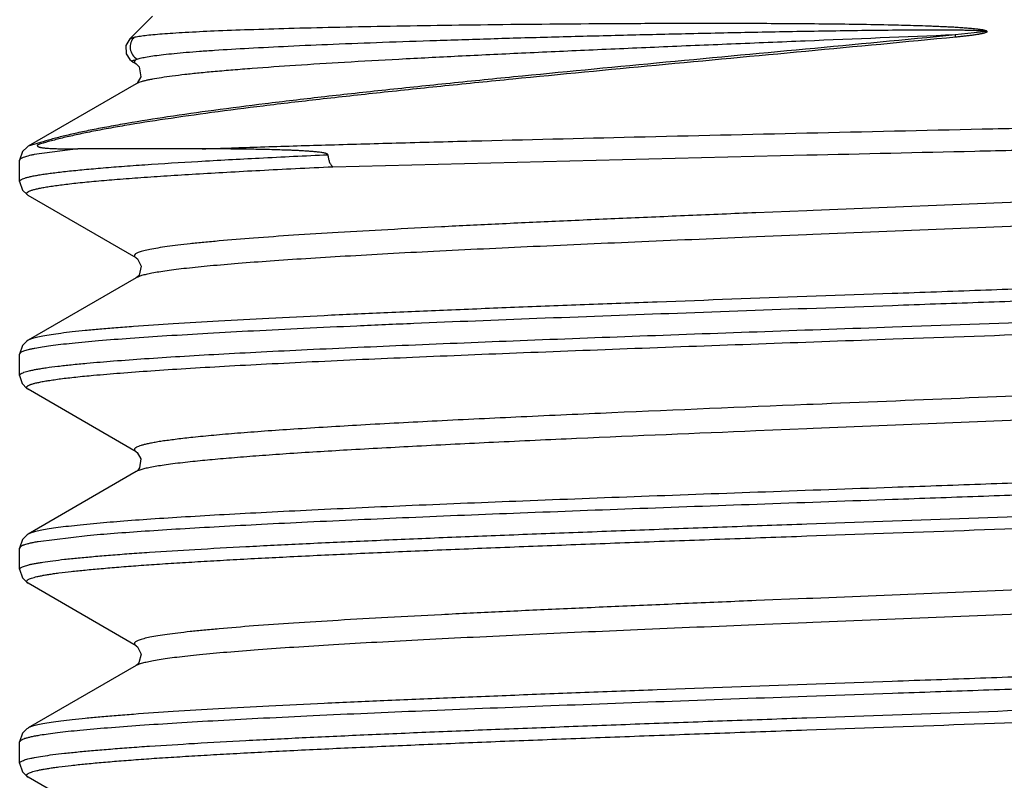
# Model space of a CAD drawing. Header units: inches. Extents: x 0 to 22, y 0 to 17.
# Tile 57 of 106: x 9.165 to 9.306, y 9.085 to 9.194. Entities that reach past the tile are written whole.
import ezdxf

# ---------------------------------------------------------------- set-up
doc = ezdxf.new("R2010")
doc.units = ezdxf.units.IN
doc.header["$LTSCALE"] = 1.21
doc.header["$MEASUREMENT"] = 0
doc.layers.get('0').update_dxf_attribs({"linetype": 'CONTINUOUS'})

msp = doc.modelspace()

# ---------------------------------------------------------------- linework, layer by layer
at = {"color": 7, "linetype": 'CONTINUOUS'}
for p, q in [((9.1843, 9.19445), (9.18107, 9.19121)), ((9.30378, 9.19224), (9.29923, 9.19177)), ((9.18107, 9.19121), (9.1817, 9.19145)), ((9.29933, 9.19145), (9.29923, 9.19177)), ((9.18168, 9.18818), (9.18212, 9.18831)), ((9.18155, 9.18787), (9.18199, 9.18762)), ((9.18178, 9.18778), (9.18198, 9.18762)), ((9.18198, 9.18762), (9.18242, 9.18718)), ((9.18199, 9.18477), (9.16654, 9.17584)), ((9.18201, 9.18479), (9.18198, 9.18477)), ((9.16829, 9.17635), (9.16654, 9.17584)), ((9.16654, 9.17584), (9.16654, 9.17583)), ((9.17363, 9.17545), (9.16738, 9.17464)), ((9.19141, 9.17545), (9.17363, 9.17545)), ((9.21013, 9.17289), (9.27799, 9.17458)), ((9.1653, 9.17079), (9.1653, 9.17383)), ((9.18199, 9.15984), (9.16654, 9.16879)), ((9.30987, 9.1679), (9.27891, 9.16663)), ((9.27799, 9.1666), (9.27073, 9.1663)), ((9.27891, 9.16663), (9.27799, 9.1666)), ((9.30983, 9.16443), (9.27887, 9.16317)), ((9.27795, 9.16313), (9.27079, 9.16284)), ((9.27887, 9.16317), (9.27795, 9.16313)), ((9.18199, 9.157), (9.16654, 9.14807)), ((9.18275, 9.1573), (9.18199, 9.157)), ((9.29024, 9.15473), (9.27799, 9.1543)), ((9.2903, 9.153), (9.27799, 9.15257)), ((9.16654, 9.14807), (9.16654, 9.14806)), ((9.1653, 9.14302), (9.1653, 9.14606)), ((9.18199, 9.13208), (9.16654, 9.14102)), ((9.2789, 9.13886), (9.27799, 9.13883)), ((9.30987, 9.13667), (9.27891, 9.1354)), ((9.278, 9.13536), (9.27073, 9.13506)), ((9.27891, 9.1354), (9.278, 9.13536)), ((9.18199, 9.12923), (9.16654, 9.1203)), ((9.18217, 9.12933), (9.18199, 9.12923)), ((9.278, 9.12176), (9.2903, 9.12219)), ((9.16654, 9.1203), (9.16654, 9.12029)), ((9.278, 9.12002), (9.29037, 9.12046)), ((9.17496, 9.12004), (9.16795, 9.1192)), ((9.1653, 9.11525), (9.1653, 9.11829)), ((9.18199, 9.1043), (9.16654, 9.11325)), ((9.30987, 9.11236), (9.27888, 9.11109)), ((9.27796, 9.11106), (9.27074, 9.11076)), ((9.27888, 9.11109), (9.27796, 9.11106)), ((9.27796, 9.10759), (9.27074, 9.10729)), ((9.27888, 9.10763), (9.27796, 9.10759)), ((9.30987, 9.1089), (9.27888, 9.10763)), ((9.18199, 9.10146), (9.16654, 9.09253)), ((9.1822, 9.10157), (9.18199, 9.10146)), ((9.29024, 9.09919), (9.278, 9.09876)), ((9.2903, 9.09746), (9.278, 9.09703)), ((9.278, 9.09399), (9.2903, 9.09442)), ((9.16654, 9.09253), (9.16654, 9.09252)), ((9.278, 9.09225), (9.29037, 9.09269)), ((9.1653, 9.08748), (9.1653, 9.09052)), ((9.18199, 9.07654), (9.16654, 9.08548))]:
    msp.add_line(p, q, dxfattribs=at)
for points in [[(9.18107, 9.19121), (9.18051, 9.19026), (9.18056, 9.18905), (9.18107, 9.18823), (9.18155, 9.18787)], [(9.18242, 9.18718), (9.18267, 9.18579), (9.18212, 9.18487), (9.18201, 9.18479)], [(9.16654, 9.17583), (9.16636, 9.17572), (9.16569, 9.17507), (9.1653, 9.17383)], [(9.1653, 9.17079), (9.16569, 9.16955), (9.16636, 9.1689), (9.16654, 9.16879)], [(9.18199, 9.15984), (9.18219, 9.15969), (9.1827, 9.15866)], [(9.1827, 9.15866), (9.18239, 9.15739), (9.1822, 9.15717)], [(9.1822, 9.15717), (9.182, 9.15701), (9.18198, 9.157)], [(9.16654, 9.14806), (9.16631, 9.14792), (9.16569, 9.1473), (9.1653, 9.14606)], [(9.1653, 9.14302), (9.16565, 9.14184), (9.16631, 9.14116), (9.16654, 9.14102)], [(9.18199, 9.13208), (9.18214, 9.13197), (9.18267, 9.13108), (9.18247, 9.12976), (9.18228, 9.12948)], [(9.18228, 9.12948), (9.18203, 9.12926), (9.18198, 9.12923)], [(9.16654, 9.12029), (9.16636, 9.12018), (9.16569, 9.11953), (9.1653, 9.11829)], [(9.1653, 9.11525), (9.16569, 9.11401), (9.16631, 9.11339), (9.16654, 9.11325)], [(9.18199, 9.1043), (9.18219, 9.10414), (9.18271, 9.1031)], [(9.18271, 9.1031), (9.18238, 9.10184), (9.18219, 9.10162)], [(9.18219, 9.10162), (9.182, 9.10147), (9.18198, 9.10146)], [(9.16654, 9.09252), (9.16631, 9.09238), (9.16569, 9.09176), (9.1653, 9.09052)], [(9.1653, 9.08748), (9.16569, 9.08624), (9.16631, 9.08562), (9.16654, 9.08548)]]:
    msp.add_lwpolyline(points, dxfattribs=at)
for points, knots in [([(9.1817, 9.19145), (9.1818, 9.19148), (9.18202, 9.19152), (9.18254, 9.19161), (9.18333, 9.19171), (9.18443, 9.19183), (9.18576, 9.19194), (9.18731, 9.19205), (9.18979, 9.1922), (9.19341, 9.19238), (9.19835, 9.19256), (9.20406, 9.19274), (9.21048, 9.19289), (9.21758, 9.19304), (9.22528, 9.19316), (9.23658, 9.19331), (9.24846, 9.19341), (9.26082, 9.19346), (9.27051, 9.19345), (9.2787, 9.1934), (9.28532, 9.19332), (9.28864, 9.19326), (9.2903, 9.19322)], [0, 0, 0, 0, 0.002864, 0.00623, 0.014475, 0.024735, 0.036999, 0.051249, 0.067461, 0.10565, 0.151278, 0.203978, 0.263324, 0.328824, 0.399931, 0.476049, 0.640719, 0.727885, 0.817305, 0.908247, 0.954067, 1, 1, 1, 1]), ([(9.18212, 9.18831), (9.18221, 9.18834), (9.18241, 9.1884), (9.18274, 9.18848), (9.18313, 9.18856), (9.18376, 9.18868), (9.18469, 9.18882), (9.18597, 9.18897), (9.18747, 9.18913), (9.18919, 9.18929), (9.19112, 9.18944), (9.19411, 9.18965), (9.19835, 9.1899), (9.20401, 9.19019), (9.21041, 9.19047), (9.21748, 9.19074), (9.22517, 9.191), (9.23341, 9.19126), (9.24213, 9.19151), (9.25126, 9.19174), (9.26072, 9.19197), (9.27043, 9.19218), (9.28031, 9.19236), (9.28694, 9.19245), (9.29028, 9.19248)], [0, 0, 0, 0, 0.002646, 0.005796, 0.009456, 0.013628, 0.023504, 0.035419, 0.049358, 0.065295, 0.083202, 0.103043, 0.148365, 0.200888, 0.260171, 0.325715, 0.396964, 0.473311, 0.55411, 0.638677, 0.726294, 0.816222, 0.907706, 1, 1, 1, 1]), ([(9.29028, 9.19248), (9.29084, 9.19248), (9.29197, 9.19249), (9.29338, 9.1925), (9.29451, 9.1925), (9.29536, 9.19251), (9.29621, 9.19251), (9.29706, 9.19251), (9.2979, 9.1925), (9.29875, 9.1925), (9.29945, 9.19249), (9.30002, 9.19248), (9.30044, 9.19248), (9.30087, 9.19247), (9.30129, 9.19246), (9.30171, 9.19245), (9.30206, 9.19244), (9.30235, 9.19242), (9.30256, 9.19242), (9.30277, 9.1924), (9.30294, 9.19239), (9.30309, 9.19238), (9.30319, 9.19237), (9.3033, 9.19237), (9.3034, 9.19235), (9.30349, 9.19234), (9.30356, 9.19233), (9.30363, 9.19232), (9.3037, 9.19231), (9.30375, 9.19227), (9.30378, 9.19225), (9.30378, 9.19224)], [0, 0, 0, 0, 0.125209, 0.250415, 0.31301, 0.375596, 0.438171, 0.500733, 0.56328, 0.625813, 0.688333, 0.719588, 0.750841, 0.782092, 0.813344, 0.844596, 0.875854, 0.891485, 0.907119, 0.922757, 0.938399, 0.946222, 0.954045, 0.961876, 0.969689, 0.977514, 0.981466, 0.985405, 0.993077, 0.99673, 1, 1, 1, 1]), ([(9.2903, 9.19322), (9.29087, 9.19321), (9.29201, 9.19318), (9.29372, 9.19313), (9.29514, 9.19308), (9.29628, 9.19304), (9.29714, 9.193), (9.29799, 9.19296), (9.29884, 9.19292), (9.29969, 9.19287), (9.3004, 9.19282), (9.30097, 9.19278), (9.3014, 9.19274), (9.30182, 9.1927), (9.30218, 9.19266), (9.30246, 9.19263), (9.30267, 9.1926), (9.30288, 9.19257), (9.30306, 9.19254), (9.30318, 9.19252), (9.30325, 9.1925), (9.30332, 9.19249), (9.30341, 9.19247), (9.30349, 9.19244), (9.30356, 9.19242), (9.30361, 9.19241), (9.30366, 9.1924), (9.3037, 9.19239), (9.30373, 9.19237), (9.30375, 9.19235), (9.30377, 9.19232), (9.30378, 9.19228), (9.30378, 9.19225), (9.30378, 9.19224)], [0, 0, 0, 0, 0.125455, 0.250927, 0.376398, 0.439129, 0.501856, 0.564579, 0.627298, 0.690016, 0.752735, 0.784097, 0.815461, 0.846827, 0.878196, 0.893879, 0.909561, 0.925235, 0.940902, 0.948712, 0.952634, 0.95657, 0.964315, 0.971967, 0.975994, 0.980169, 0.984198, 0.987811, 0.989435, 0.99098, 0.994009, 0.997058, 1, 1, 1, 1]), ([(9.30378, 9.19224), (9.30379, 9.19222), (9.30378, 9.19219), (9.30376, 9.19216), (9.30374, 9.19214), (9.30371, 9.19213), (9.30366, 9.19211), (9.30361, 9.1921), (9.30354, 9.19207), (9.30348, 9.19205), (9.30342, 9.19203), (9.30333, 9.192), (9.30321, 9.19198), (9.30307, 9.19195), (9.30294, 9.19192), (9.3028, 9.19189), (9.30265, 9.19186), (9.30247, 9.19183), (9.30223, 9.19179), (9.30194, 9.19175), (9.30156, 9.1917), (9.30108, 9.19164), (9.3005, 9.19157), (9.29992, 9.19151), (9.29953, 9.19147), (9.29933, 9.19145)], [0, 0, 0, 0, 0.011569, 0.01767, 0.024154, 0.031218, 0.038782, 0.054387, 0.069429, 0.084093, 0.098788, 0.113843, 0.144695, 0.175589, 0.206536, 0.237703, 0.268975, 0.30031, 0.363203, 0.426327, 0.489626, 0.616648, 0.744107, 0.871911, 1, 1, 1, 1]), ([(9.29933, 9.19145), (9.29217, 9.19076), (9.27788, 9.18941), (9.25673, 9.18744), (9.2395, 9.1858), (9.22633, 9.18448), (9.21711, 9.18352), (9.20844, 9.18257), (9.20039, 9.18163), (9.19303, 9.18069), (9.18641, 9.17976), (9.18138, 9.17897), (9.17776, 9.17834), (9.17536, 9.17788), (9.17318, 9.17742), (9.17121, 9.17697), (9.16947, 9.17652), (9.16839, 9.1762), (9.16788, 9.17604)], [0, 0, 0, 0, 0.162889, 0.325238, 0.481105, 0.554892, 0.625078, 0.691089, 0.752407, 0.808567, 0.859163, 0.903849, 0.923886, 0.942344, 0.959201, 0.974437, 0.988038, 1, 1, 1, 1]), ([(9.29923, 9.19177), (9.2921, 9.19107), (9.27785, 9.18972), (9.25679, 9.18776), (9.23962, 9.18611), (9.2265, 9.1848), (9.21732, 9.18384), (9.20868, 9.18289), (9.20067, 9.18194), (9.19334, 9.18101), (9.18674, 9.18008), (9.18173, 9.17929), (9.17813, 9.17865), (9.17574, 9.1782), (9.17356, 9.17774), (9.1716, 9.17729), (9.16987, 9.17684), (9.16879, 9.17652), (9.16829, 9.17635)], [0, 0, 0, 0, 0.162904, 0.32526, 0.481125, 0.55491, 0.625091, 0.691098, 0.752411, 0.808566, 0.859159, 0.903842, 0.923879, 0.942337, 0.959195, 0.974431, 0.988035, 1, 1, 1, 1]), ([(9.1817, 9.19145), (9.18149, 9.19124), (9.18116, 9.1907), (9.18107, 9.18977), (9.1814, 9.18889), (9.18186, 9.18846), (9.18212, 9.18831)], [0, 0, 0, 0, 0.249563, 0.499773, 0.750125, 1, 1, 1, 1]), ([(9.29923, 9.19177), (9.29208, 9.19148), (9.2814, 9.19104), (9.26727, 9.19046), (9.25694, 9.19003), (9.24693, 9.18959), (9.23735, 9.18916), (9.22829, 9.18872), (9.21983, 9.18829), (9.21206, 9.18786), (9.20506, 9.18742), (9.19973, 9.18705), (9.19591, 9.18675), (9.19338, 9.18653), (9.19109, 9.18632), (9.18904, 9.1861), (9.18724, 9.18588), (9.18568, 9.18567), (9.18455, 9.18548), (9.18378, 9.18533), (9.18329, 9.18522), (9.18287, 9.18511), (9.18252, 9.185), (9.18223, 9.18489), (9.18206, 9.18482), (9.18199, 9.18477)], [0, 0, 0, 0, 0.182591, 0.272769, 0.361017, 0.446493, 0.528353, 0.605798, 0.678073, 0.744479, 0.804364, 0.857154, 0.880723, 0.902336, 0.921939, 0.939484, 0.954935, 0.968259, 0.97943, 0.984202, 0.988431, 0.992121, 0.995273, 0.997895, 1, 1, 1, 1]), ([(9.18155, 9.18787), (9.18153, 9.18788), (9.1815, 9.1879), (9.18146, 9.18794), (9.18144, 9.18798), (9.18145, 9.18803), (9.18148, 9.18807), (9.18153, 9.18811), (9.1816, 9.18814), (9.18165, 9.18817), (9.18168, 9.18818)], [0, 0, 0, 0, 0.141022, 0.24954, 0.335064, 0.415748, 0.512544, 0.638635, 0.800164, 1, 1, 1, 1]), ([(9.18212, 9.18831), (9.18208, 9.18829), (9.182, 9.18825), (9.18189, 9.18818), (9.18181, 9.18811), (9.18176, 9.18805), (9.18172, 9.18798), (9.18172, 9.18791), (9.18174, 9.18784), (9.18177, 9.1878), (9.18178, 9.18778)], [0, 0, 0, 0, 0.193559, 0.35874, 0.497486, 0.613088, 0.711201, 0.800858, 0.893607, 1, 1, 1, 1]), ([(9.278, 9.17773), (9.28637, 9.17792), (9.29886, 9.1782), (9.31537, 9.17859), (9.3274, 9.17888), (9.339, 9.17916), (9.35005, 9.17945), (9.36043, 9.17974), (9.36861, 9.17999), (9.37473, 9.18019), (9.37898, 9.18033), (9.38297, 9.18048), (9.38671, 9.18063), (9.39018, 9.18077), (9.39337, 9.18092), (9.39627, 9.18107), (9.39887, 9.18121), (9.40085, 9.18134), (9.40228, 9.18144), (9.40323, 9.18151), (9.4041, 9.18159), (9.4049, 9.18166), (9.40561, 9.18174), (9.40624, 9.18181), (9.40679, 9.18188), (9.40726, 9.18196), (9.4076, 9.18202), (9.40783, 9.18207), (9.40797, 9.18211), (9.40809, 9.18215), (9.40819, 9.18218), (9.40827, 9.18222), (9.40832, 9.18226), (9.40836, 9.18229), (9.40838, 9.18233), (9.40837, 9.18238), (9.40836, 9.1824), (9.40835, 9.18241)], [0, 0, 0, 0, 0.192176, 0.286876, 0.379301, 0.468463, 0.553395, 0.633174, 0.706923, 0.741279, 0.773827, 0.804474, 0.833137, 0.859732, 0.884185, 0.906426, 0.926392, 0.944023, 0.951948, 0.959272, 0.965988, 0.972092, 0.977581, 0.982451, 0.986699, 0.990323, 0.993323, 0.99459, 0.995703, 0.996662, 0.997471, 0.998132, 0.998654, 0.999051, 0.999359, 0.999648, 1, 1, 1, 1]), ([(9.27799, 9.17458), (9.28602, 9.17476), (9.298, 9.17504), (9.31386, 9.17541), (9.32544, 9.17568), (9.33665, 9.17596), (9.34737, 9.17624), (9.3575, 9.17652), (9.36693, 9.1768), (9.37557, 9.17708), (9.38223, 9.17732), (9.38709, 9.17751), (9.39037, 9.17765), (9.39339, 9.17779), (9.39614, 9.17793), (9.39861, 9.17807), (9.40081, 9.17821), (9.40271, 9.17835), (9.40433, 9.1785), (9.40548, 9.17862), (9.40626, 9.17872), (9.40673, 9.17879), (9.40712, 9.17886), (9.40744, 9.17893), (9.40766, 9.17899), (9.40779, 9.17904), (9.40784, 9.17907), (9.40787, 9.17908)], [0, 0, 0, 0, 0.185225, 0.276643, 0.366062, 0.452595, 0.535377, 0.613573, 0.686391, 0.753087, 0.812973, 0.840164, 0.865425, 0.888688, 0.909893, 0.928983, 0.945906, 0.960619, 0.973083, 0.983264, 0.987492, 0.991143, 0.994215, 0.996709, 0.998632, 0.999384, 1, 1, 1, 1]), ([(9.19141, 9.17545), (9.19421, 9.17555), (9.20011, 9.17575), (9.20937, 9.17603), (9.21944, 9.17631), (9.23417, 9.1767), (9.25377, 9.17717), (9.26977, 9.17754), (9.278, 9.17773)], [0, 0, 0, 0, 0.096974, 0.204356, 0.321025, 0.445835, 0.714718, 1, 1, 1, 1]), ([(9.16788, 9.17604), (9.16788, 9.17603), (9.16786, 9.17601), (9.16785, 9.17599), (9.16784, 9.17597), (9.16783, 9.17595), (9.16783, 9.17594), (9.16782, 9.17591), (9.16784, 9.17587), (9.16787, 9.17583), (9.16791, 9.1758), (9.16795, 9.17577), (9.16802, 9.17574), (9.16811, 9.17571), (9.16823, 9.17568), (9.16836, 9.17565), (9.16849, 9.17563), (9.16864, 9.17561), (9.16879, 9.17559), (9.169, 9.17557), (9.16927, 9.17555), (9.16962, 9.17553), (9.16999, 9.17551), (9.17038, 9.17549), (9.17079, 9.17548), (9.17122, 9.17547), (9.17183, 9.17546), (9.17263, 9.17545), (9.17329, 9.17545), (9.17363, 9.17545)], [0, 0, 0, 0, 0.005957, 0.010602, 0.013687, 0.015835, 0.019423, 0.022353, 0.031242, 0.03924, 0.047402, 0.055929, 0.06485, 0.083818, 0.104172, 0.125775, 0.148527, 0.172351, 0.197191, 0.223004, 0.27741, 0.335358, 0.396697, 0.461318, 0.529134, 0.600078, 0.674094, 0.831158, 1, 1, 1, 1]), ([(9.20944, 9.17462), (9.20943, 9.17465), (9.20941, 9.17469), (9.20936, 9.17472), (9.20931, 9.17474), (9.20925, 9.17477), (9.20917, 9.17479), (9.20909, 9.17482), (9.20899, 9.17484), (9.20881, 9.17488), (9.20856, 9.17492), (9.20825, 9.17496), (9.20794, 9.175), (9.20763, 9.17503), (9.20733, 9.17506), (9.20692, 9.17509), (9.20642, 9.17513), (9.20581, 9.17516), (9.20521, 9.1752), (9.20461, 9.17523), (9.20402, 9.17525), (9.20323, 9.17528), (9.20226, 9.17531), (9.2011, 9.17535), (9.19996, 9.17537), (9.19884, 9.17539), (9.19773, 9.17541), (9.19664, 9.17542), (9.19521, 9.17544), (9.19347, 9.17545), (9.19209, 9.17545), (9.19141, 9.17545)], [0, 0, 0, 0, 0.005079, 0.007375, 0.00963, 0.014062, 0.018452, 0.022817, 0.027164, 0.035825, 0.053055, 0.070202, 0.087282, 0.104302, 0.121266, 0.138174, 0.171832, 0.205282, 0.238524, 0.27156, 0.30439, 0.337012, 0.401631, 0.46541, 0.52834, 0.59041, 0.65161, 0.711932, 0.771364, 0.887519, 1, 1, 1, 1]), ([(9.16738, 9.17464), (9.16722, 9.1746), (9.16692, 9.17454), (9.16649, 9.17444), (9.16614, 9.17434), (9.16584, 9.17424), (9.16561, 9.17415), (9.16546, 9.17406), (9.16538, 9.17399), (9.16534, 9.17393), (9.16531, 9.17388), (9.1653, 9.17385), (9.1653, 9.17383)], [0, 0, 0, 0, 0.215755, 0.40427, 0.565686, 0.700285, 0.80864, 0.891985, 0.925126, 0.953361, 0.977769, 1, 1, 1, 1]), ([(9.1653, 9.17079), (9.1653, 9.17081), (9.16531, 9.17085), (9.16535, 9.17092), (9.16541, 9.17098), (9.16549, 9.17104), (9.1656, 9.17109), (9.16578, 9.17118), (9.16606, 9.17128), (9.16648, 9.1714), (9.16698, 9.17152), (9.16758, 9.17164), (9.16826, 9.17176), (9.16904, 9.17188), (9.1699, 9.17199), (9.17085, 9.17211), (9.17229, 9.17228), (9.17431, 9.17248), (9.17699, 9.17272), (9.18, 9.17296), (9.18465, 9.17329), (9.19122, 9.1737), (9.19996, 9.17417), (9.20617, 9.17447), (9.20944, 9.17462)], [0, 0, 0, 0, 0.001371, 0.002925, 0.004789, 0.007042, 0.009726, 0.012867, 0.020573, 0.03023, 0.041864, 0.055487, 0.071102, 0.088708, 0.108298, 0.129858, 0.153375, 0.206222, 0.2667, 0.334635, 0.409837, 0.581146, 0.778632, 1, 1, 1, 1]), ([(9.20944, 9.17462), (9.20945, 9.17445), (9.20948, 9.17411), (9.20962, 9.17363), (9.20982, 9.17321), (9.21002, 9.17298), (9.21013, 9.17289)], [0, 0, 0, 0, 0.272562, 0.535385, 0.779298, 1, 1, 1, 1]), ([(9.16654, 9.16879), (9.1665, 9.16881), (9.16644, 9.16884), (9.16637, 9.16891), (9.16632, 9.16897), (9.1663, 9.16904), (9.16631, 9.16911), (9.16635, 9.16918), (9.16641, 9.16924), (9.1665, 9.16931), (9.16661, 9.16937), (9.16675, 9.16943), (9.16691, 9.1695), (9.16718, 9.16959), (9.16758, 9.1697), (9.16815, 9.16982), (9.16881, 9.16995), (9.16958, 9.17008), (9.17045, 9.1702), (9.17142, 9.17033), (9.17249, 9.17046), (9.17411, 9.17064), (9.17638, 9.17086), (9.17939, 9.17111), (9.18278, 9.17137), (9.18653, 9.17162), (9.19062, 9.17188), (9.19506, 9.17213), (9.19981, 9.17239), (9.20487, 9.17264), (9.20834, 9.17281), (9.21013, 9.17289)], [0, 0, 0, 0, 0.002614, 0.004764, 0.006522, 0.008024, 0.009474, 0.011099, 0.013064, 0.015467, 0.018361, 0.021776, 0.025729, 0.030232, 0.040908, 0.053834, 0.069021, 0.086472, 0.106183, 0.12814, 0.152327, 0.178728, 0.238094, 0.306048, 0.382369, 0.466807, 0.559083, 0.658884, 0.765879, 0.879718, 1, 1, 1, 1]), ([(9.27073, 9.1663), (9.26751, 9.16617), (9.26116, 9.1659), (9.25178, 9.1655), (9.24272, 9.1651), (9.23405, 9.1647), (9.22586, 9.1643), (9.2182, 9.16389), (9.21113, 9.16349), (9.20473, 9.1631), (9.19904, 9.1627), (9.19477, 9.16235), (9.19174, 9.16207), (9.18977, 9.16187), (9.18801, 9.16167), (9.18647, 9.16147), (9.18514, 9.16127), (9.18403, 9.16108), (9.18324, 9.1609), (9.18272, 9.16076), (9.18242, 9.16066), (9.18217, 9.16056), (9.18197, 9.16046), (9.18185, 9.16038), (9.18178, 9.1603), (9.18174, 9.16025), (9.18172, 9.1602), (9.18172, 9.16015), (9.18173, 9.1601), (9.18175, 9.16004), (9.18179, 9.15999), (9.18187, 9.15992), (9.18194, 9.15988), (9.18199, 9.15985)], [0, 0, 0, 0, 0.107468, 0.212231, 0.313424, 0.410201, 0.501766, 0.587353, 0.66626, 0.737828, 0.801473, 0.856668, 0.880958, 0.902973, 0.92267, 0.940018, 0.954984, 0.967543, 0.977689, 0.981861, 0.985438, 0.988428, 0.990848, 0.992735, 0.993501, 0.994171, 0.994769, 0.995332, 0.995903, 0.996522, 0.997223, 0.998027, 1, 1, 1, 1]), ([(9.27079, 9.16284), (9.26531, 9.16261), (9.25467, 9.16216), (9.23926, 9.16148), (9.22714, 9.1609), (9.21816, 9.16043), (9.21206, 9.16008), (9.20644, 9.15974), (9.20133, 9.1594), (9.19676, 9.15905), (9.19277, 9.15871), (9.18982, 9.15842), (9.18776, 9.15818), (9.18645, 9.15801), (9.18529, 9.15783), (9.1843, 9.15766), (9.18347, 9.15749), (9.18297, 9.15737), (9.18275, 9.1573)], [0, 0, 0, 0, 0.186114, 0.362284, 0.524215, 0.598594, 0.667962, 0.731906, 0.79003, 0.84199, 0.887469, 0.926199, 0.942965, 0.957963, 0.971174, 0.982588, 0.992197, 1, 1, 1, 1]), ([(9.41407, 9.16195), (9.4141, 9.16193), (9.41415, 9.1619), (9.41422, 9.16184), (9.41427, 9.16178), (9.4143, 9.16173), (9.41431, 9.16167), (9.41429, 9.16161), (9.41425, 9.16155), (9.4142, 9.16149), (9.41412, 9.16144), (9.41398, 9.16136), (9.41376, 9.16126), (9.41343, 9.16115), (9.41302, 9.16104), (9.41253, 9.16093), (9.41196, 9.16081), (9.41131, 9.1607), (9.41058, 9.16059), (9.40977, 9.16048), (9.40854, 9.16032), (9.40682, 9.16013), (9.40452, 9.15991), (9.40192, 9.15968), (9.39903, 9.15946), (9.39586, 9.15923), (9.39242, 9.15901), (9.38871, 9.15878), (9.38474, 9.15856), (9.37897, 9.15825), (9.3712, 9.15787), (9.36127, 9.15742), (9.35059, 9.15698), (9.33929, 9.15653), (9.32748, 9.15608), (9.31529, 9.15563), (9.30283, 9.15518), (9.29445, 9.15488), (9.29024, 9.15473)], [0, 0, 0, 0, 0.000829, 0.001527, 0.002112, 0.00261, 0.003064, 0.00353, 0.004058, 0.004686, 0.005435, 0.006318, 0.008514, 0.011309, 0.014717, 0.018746, 0.023398, 0.028674, 0.034572, 0.04109, 0.048225, 0.064332, 0.082856, 0.103752, 0.126968, 0.152446, 0.180121, 0.209921, 0.24177, 0.275587, 0.348766, 0.428702, 0.514566, 0.60547, 0.700467, 0.798575, 0.898769, 1, 1, 1, 1]), ([(9.4153, 9.15994), (9.4153, 9.15993), (9.4153, 9.15989), (9.41527, 9.15983), (9.41522, 9.15978), (9.41512, 9.1597), (9.41495, 9.1596), (9.41468, 9.1595), (9.41434, 9.15939), (9.41393, 9.15929), (9.41344, 9.15918), (9.41288, 9.15907), (9.41224, 9.15896), (9.41153, 9.15885), (9.41075, 9.15875), (9.40957, 9.1586), (9.4079, 9.15841), (9.4057, 9.1582), (9.40321, 9.15798), (9.39936, 9.15768), (9.39391, 9.15731), (9.38662, 9.15688), (9.37841, 9.15645), (9.36935, 9.15602), (9.35953, 9.15559), (9.34904, 9.15516), (9.33799, 9.15473), (9.32647, 9.1543), (9.31461, 9.15387), (9.30252, 9.15343), (9.29439, 9.15315), (9.2903, 9.153)], [0, 0, 0, 0, 0.000439, 0.000927, 0.001499, 0.00218, 0.003911, 0.006182, 0.009014, 0.012418, 0.016399, 0.02096, 0.0261, 0.031819, 0.038113, 0.044982, 0.060425, 0.078117, 0.098018, 0.120081, 0.170486, 0.228855, 0.294632, 0.367189, 0.44583, 0.529801, 0.618295, 0.710462, 0.805418, 0.902243, 1, 1, 1, 1]), ([(9.2903, 9.14996), (9.29767, 9.15022), (9.31216, 9.15074), (9.33333, 9.15151), (9.35024, 9.15216), (9.36293, 9.1527), (9.37164, 9.15309), (9.3797, 9.15348), (9.38706, 9.15387), (9.39366, 9.15426), (9.39944, 9.15464), (9.40373, 9.15498), (9.40672, 9.15525), (9.40861, 9.15545), (9.41028, 9.15564), (9.41171, 9.15584), (9.4129, 9.15603), (9.41361, 9.15617), (9.41392, 9.15625)], [0, 0, 0, 0, 0.178501, 0.351412, 0.513304, 0.58851, 0.659088, 0.724483, 0.784175, 0.837695, 0.884618, 0.924581, 0.941853, 0.957276, 0.970822, 0.982466, 0.992195, 1, 1, 1, 1]), ([(9.27799, 9.1543), (9.27085, 9.15404), (9.26025, 9.15366), (9.2463, 9.15313), (9.2363, 9.15275), (9.22672, 9.15236), (9.21763, 9.15197), (9.2091, 9.15158), (9.20121, 9.1512), (9.19401, 9.15081), (9.18755, 9.15043), (9.18266, 9.1501), (9.17916, 9.14983), (9.17686, 9.14963), (9.17477, 9.14944), (9.17291, 9.14925), (9.17127, 9.14905), (9.16987, 9.14886), (9.1687, 9.14867), (9.16787, 9.1485), (9.16733, 9.14837), (9.16701, 9.14827), (9.16675, 9.14817), (9.1666, 9.1481), (9.16654, 9.14807)], [0, 0, 0, 0, 0.192011, 0.284885, 0.374706, 0.460778, 0.542428, 0.619018, 0.689954, 0.754689, 0.812727, 0.863625, 0.886274, 0.906997, 0.925756, 0.942517, 0.957252, 0.969934, 0.980548, 0.989084, 0.992575, 0.995553, 0.998023, 1, 1, 1, 1]), ([(9.29037, 9.14823), (9.29811, 9.14851), (9.30964, 9.14892), (9.32485, 9.14948), (9.33587, 9.14989), (9.34649, 9.1503), (9.35661, 9.15072), (9.36614, 9.15113), (9.37499, 9.15155), (9.3831, 9.15196), (9.39038, 9.15237), (9.3959, 9.15273), (9.39986, 9.15301), (9.40247, 9.15322), (9.40483, 9.15343), (9.40693, 9.15364), (9.40877, 9.15384), (9.41035, 9.15405), (9.4115, 9.15423), (9.41229, 9.15437), (9.41278, 9.15448), (9.4132, 9.15458), (9.41355, 9.15468), (9.41384, 9.15478), (9.414, 9.15486), (9.41407, 9.1549)], [0, 0, 0, 0, 0.187515, 0.279195, 0.368404, 0.454349, 0.536272, 0.613445, 0.685183, 0.750847, 0.809855, 0.861679, 0.884754, 0.905867, 0.924972, 0.942031, 0.957009, 0.969873, 0.980605, 0.985168, 0.989194, 0.992685, 0.995643, 0.998077, 1, 1, 1, 1]), ([(9.27799, 9.15257), (9.27142, 9.15233), (9.25854, 9.15187), (9.23979, 9.15117), (9.2249, 9.15058), (9.21375, 9.15009), (9.2061, 9.14974), (9.19899, 9.14939), (9.19247, 9.14903), (9.18658, 9.14868), (9.18135, 9.14833), (9.17683, 9.14798), (9.17352, 9.14768), (9.17124, 9.14743), (9.16982, 9.14726), (9.16859, 9.14708), (9.16784, 9.14695), (9.16749, 9.14689)], [0, 0, 0, 0, 0.17838, 0.349343, 0.508493, 0.582336, 0.651712, 0.716174, 0.77531, 0.828744, 0.876137, 0.91719, 0.951646, 0.966334, 0.9793, 0.990525, 1, 1, 1, 1]), ([(9.17491, 9.14476), (9.17619, 9.14488), (9.17895, 9.14511), (9.18339, 9.14543), (9.1884, 9.14576), (9.19397, 9.14608), (9.20005, 9.1464), (9.2091, 9.14685), (9.22146, 9.14739), (9.23733, 9.14804), (9.25434, 9.14868), (9.27213, 9.14932), (9.2842, 9.14975), (9.2903, 9.14996)], [0, 0, 0, 0, 0.033368, 0.071935, 0.115497, 0.163824, 0.216657, 0.273716, 0.39926, 0.537755, 0.686201, 0.84139, 1, 1, 1, 1]), ([(9.17586, 9.14303), (9.17713, 9.14315), (9.17987, 9.14338), (9.18428, 9.1437), (9.18925, 9.14402), (9.19478, 9.14435), (9.20082, 9.14467), (9.2098, 9.14512), (9.22206, 9.14566), (9.23781, 9.1463), (9.25469, 9.14695), (9.27233, 9.14759), (9.28431, 9.14802), (9.29037, 9.14823)], [0, 0, 0, 0, 0.033394, 0.071984, 0.115565, 0.163908, 0.216754, 0.273822, 0.399373, 0.537861, 0.686285, 0.841439, 1, 1, 1, 1]), ([(9.16749, 9.14689), (9.16732, 9.14686), (9.167, 9.14679), (9.16656, 9.14669), (9.16618, 9.14659), (9.16587, 9.14648), (9.16563, 9.14638), (9.16547, 9.14629), (9.16538, 9.14622), (9.16534, 9.14617), (9.16531, 9.14611), (9.1653, 9.14608), (9.1653, 9.14606)], [0, 0, 0, 0, 0.216491, 0.405572, 0.56737, 0.702151, 0.810464, 0.893505, 0.926377, 0.954259, 0.978238, 1, 1, 1, 1]), ([(9.39811, 9.14574), (9.39799, 9.1457), (9.39774, 9.14563), (9.39715, 9.14547), (9.39626, 9.14529), (9.395, 9.14508), (9.39349, 9.14487), (9.39173, 9.14465), (9.38974, 9.14444), (9.38751, 9.14423), (9.38409, 9.14393), (9.37926, 9.14356), (9.37285, 9.14314), (9.36566, 9.14271), (9.35776, 9.14229), (9.34922, 9.14186), (9.34013, 9.14143), (9.33056, 9.14101), (9.31713, 9.14043), (9.29986, 9.13972), (9.28593, 9.13915), (9.2789, 9.13886)], [0, 0, 0, 0, 0.003045, 0.006603, 0.015261, 0.025978, 0.038745, 0.053541, 0.07033, 0.089077, 0.109744, 0.156635, 0.210568, 0.271038, 0.337482, 0.40927, 0.485731, 0.56614, 0.649743, 0.823344, 1, 1, 1, 1]), ([(9.1653, 9.14302), (9.1653, 9.14304), (9.16531, 9.14308), (9.16534, 9.14313), (9.16539, 9.14319), (9.16546, 9.14324), (9.16555, 9.1433), (9.1657, 9.14337), (9.16593, 9.14347), (9.16628, 9.14358), (9.16669, 9.14368), (9.16719, 9.14379), (9.16775, 9.1439), (9.1684, 9.14401), (9.1694, 9.14416), (9.17084, 9.14435), (9.17278, 9.14456), (9.17417, 9.1447), (9.17491, 9.14476)], [0, 0, 0, 0, 0.005594, 0.011814, 0.019125, 0.02782, 0.038072, 0.049986, 0.079036, 0.115283, 0.158856, 0.209818, 0.268197, 0.333995, 0.407201, 0.575749, 0.773531, 1, 1, 1, 1]), ([(9.16654, 9.14102), (9.1665, 9.14104), (9.16645, 9.14107), (9.16637, 9.14114), (9.16632, 9.1412), (9.1663, 9.14127), (9.16631, 9.14133), (9.16634, 9.1414), (9.1664, 9.14146), (9.16648, 9.14153), (9.16659, 9.14159), (9.16672, 9.14165), (9.16688, 9.14171), (9.16714, 9.1418), (9.16752, 9.14191), (9.16806, 9.14203), (9.1687, 9.14216), (9.16943, 9.14228), (9.17027, 9.14241), (9.1712, 9.14254), (9.17223, 9.14266), (9.1738, 9.14284), (9.17502, 9.14296), (9.17586, 9.14303)], [0, 0, 0, 0, 0.011225, 0.02049, 0.028092, 0.034571, 0.040765, 0.047619, 0.055851, 0.065888, 0.077965, 0.092216, 0.108723, 0.127534, 0.172173, 0.226279, 0.289906, 0.363067, 0.445745, 0.537909, 0.639514, 0.750469, 1, 1, 1, 1]), ([(9.27799, 9.13883), (9.2687, 9.13845), (9.25507, 9.13788), (9.23743, 9.13709), (9.22544, 9.13651), (9.21459, 9.13593), (9.20635, 9.13543), (9.20047, 9.13503), (9.19664, 9.13474), (9.19322, 9.13445), (9.19109, 9.13424), (9.19009, 9.13413)], [0, 0, 0, 0, 0.316916, 0.464706, 0.601878, 0.726026, 0.83497, 0.883144, 0.926838, 0.965852, 1, 1, 1, 1]), ([(9.27073, 9.13506), (9.26217, 9.13471), (9.24965, 9.13418), (9.23346, 9.13344), (9.22251, 9.13289), (9.2126, 9.13235), (9.20508, 9.13189), (9.19969, 9.13151), (9.19616, 9.13123), (9.193, 9.13096), (9.19102, 9.13077), (9.19009, 9.13067)], [0, 0, 0, 0, 0.318187, 0.465526, 0.601967, 0.725407, 0.833946, 0.882112, 0.925959, 0.965311, 1, 1, 1, 1]), ([(9.19009, 9.13413), (9.18934, 9.13405), (9.18825, 9.13393), (9.18686, 9.13375), (9.18594, 9.13363), (9.18512, 9.1335), (9.18438, 9.13337), (9.18373, 9.13324), (9.18318, 9.13312), (9.18271, 9.13299), (9.18233, 9.13286), (9.18208, 9.13275), (9.18192, 9.13266), (9.18184, 9.1326), (9.18177, 9.13253), (9.18173, 9.13247), (9.18172, 9.1324), (9.18172, 9.13233), (9.18176, 9.13226), (9.18181, 9.1322), (9.18189, 9.13214), (9.18195, 9.1321), (9.18199, 9.13208)], [0, 0, 0, 0, 0.24965, 0.360453, 0.461779, 0.553538, 0.635647, 0.708042, 0.770726, 0.82375, 0.86722, 0.901362, 0.915089, 0.926728, 0.936481, 0.944698, 0.951954, 0.95906, 0.966874, 0.976054, 0.987015, 1, 1, 1, 1]), ([(9.41407, 9.13418), (9.4141, 9.13416), (9.41415, 9.13413), (9.41422, 9.13407), (9.41427, 9.13401), (9.4143, 9.13396), (9.41431, 9.1339), (9.41429, 9.13384), (9.41425, 9.13378), (9.4142, 9.13372), (9.41412, 9.13367), (9.41398, 9.13359), (9.41376, 9.13349), (9.41343, 9.13338), (9.41302, 9.13327), (9.41253, 9.13316), (9.41196, 9.13304), (9.41131, 9.13293), (9.41058, 9.13282), (9.40977, 9.13271), (9.40855, 9.13255), (9.40682, 9.13236), (9.40452, 9.13214), (9.40192, 9.13191), (9.39903, 9.13169), (9.39586, 9.13146), (9.39241, 9.13124), (9.3887, 9.13101), (9.38473, 9.13079), (9.37896, 9.13048), (9.37118, 9.1301), (9.36125, 9.12965), (9.35057, 9.1292), (9.33927, 9.12876), (9.32747, 9.12831), (9.31527, 9.12786), (9.30282, 9.12741), (9.29445, 9.12711), (9.29024, 9.12696)], [0, 0, 0, 0, 0.000829, 0.001529, 0.002115, 0.002613, 0.003067, 0.003533, 0.004061, 0.004688, 0.005436, 0.006318, 0.008512, 0.011305, 0.014713, 0.018742, 0.023394, 0.02867, 0.034568, 0.041087, 0.048224, 0.064338, 0.082869, 0.103774, 0.127005, 0.152498, 0.180189, 0.210009, 0.241878, 0.275712, 0.348924, 0.428879, 0.514748, 0.60564, 0.700612, 0.798677, 0.898819, 1, 1, 1, 1]), ([(9.4153, 9.13217), (9.4153, 9.13216), (9.4153, 9.13212), (9.41527, 9.13206), (9.41522, 9.13201), (9.41512, 9.13193), (9.41495, 9.13183), (9.41468, 9.13173), (9.41434, 9.13162), (9.41393, 9.13152), (9.41344, 9.13141), (9.41288, 9.1313), (9.41224, 9.13119), (9.41153, 9.13108), (9.41075, 9.13098), (9.40956, 9.13083), (9.4079, 9.13064), (9.40569, 9.13043), (9.40321, 9.13021), (9.39936, 9.12991), (9.39389, 9.12954), (9.38661, 9.12911), (9.37839, 9.12868), (9.36933, 9.12825), (9.3595, 9.12782), (9.34902, 9.12739), (9.33796, 9.12696), (9.32646, 9.12653), (9.3146, 9.1261), (9.30251, 9.12566), (9.29439, 9.12538), (9.2903, 9.12523)], [0, 0, 0, 0, 0.000439, 0.000927, 0.0015, 0.00218, 0.003912, 0.006182, 0.009014, 0.01242, 0.016403, 0.020966, 0.026108, 0.031828, 0.038125, 0.044996, 0.060449, 0.07815, 0.098061, 0.12014, 0.170577, 0.228984, 0.294796, 0.367381, 0.446036, 0.530005, 0.618482, 0.710618, 0.805526, 0.902296, 1, 1, 1, 1]), ([(9.19009, 9.13067), (9.18913, 9.13057), (9.18776, 9.13041), (9.18604, 9.13018), (9.18497, 9.13001), (9.18405, 9.12985), (9.18329, 9.12968), (9.18275, 9.12954), (9.18239, 9.12942), (9.18224, 9.12936), (9.18217, 9.12933)], [0, 0, 0, 0, 0.360341, 0.51335, 0.647939, 0.7639, 0.861136, 0.939737, 0.972132, 1, 1, 1, 1]), ([(9.2903, 9.12219), (9.29758, 9.12245), (9.31191, 9.12296), (9.33285, 9.12372), (9.34959, 9.12437), (9.36217, 9.1249), (9.37082, 9.12528), (9.37885, 9.12567), (9.38621, 9.12605), (9.39282, 9.12643), (9.39864, 9.12682), (9.40298, 9.12715), (9.40603, 9.12742), (9.40798, 9.12761), (9.40971, 9.1278), (9.4112, 9.12799), (9.41247, 9.12819), (9.41323, 9.12833), (9.41357, 9.1284)], [0, 0, 0, 0, 0.176899, 0.348388, 0.50918, 0.584002, 0.654334, 0.719639, 0.779418, 0.833214, 0.880617, 0.921268, 0.938965, 0.954865, 0.968939, 0.981164, 0.991521, 1, 1, 1, 1]), ([(9.29024, 9.12696), (9.28419, 9.12675), (9.27222, 9.12632), (9.2546, 9.12568), (9.23773, 9.12504), (9.22201, 9.1244), (9.20976, 9.12385), (9.20079, 9.1234), (9.19476, 9.12308), (9.18924, 9.12276), (9.18427, 9.12244), (9.17987, 9.12212), (9.17713, 9.12189), (9.17586, 9.12177)], [0, 0, 0, 0, 0.158581, 0.313755, 0.462185, 0.600657, 0.726187, 0.783246, 0.836086, 0.884426, 0.928007, 0.966599, 1, 1, 1, 1]), ([(9.29037, 9.12046), (9.29811, 9.12074), (9.30965, 9.12115), (9.32487, 9.12171), (9.3359, 9.12212), (9.34651, 9.12254), (9.35663, 9.12295), (9.36616, 9.12336), (9.37501, 9.12378), (9.38312, 9.12419), (9.39039, 9.1246), (9.39591, 9.12496), (9.39987, 9.12524), (9.40247, 9.12545), (9.40483, 9.12566), (9.40693, 9.12587), (9.40877, 9.12607), (9.41035, 9.12628), (9.4115, 9.12646), (9.41229, 9.1266), (9.41278, 9.12671), (9.4132, 9.12681), (9.41355, 9.12691), (9.41384, 9.12701), (9.414, 9.12709), (9.41407, 9.12713)], [0, 0, 0, 0, 0.187617, 0.279345, 0.368593, 0.454562, 0.536487, 0.613645, 0.685355, 0.750984, 0.809953, 0.861744, 0.884803, 0.905902, 0.924997, 0.942047, 0.957017, 0.969877, 0.980607, 0.985168, 0.989194, 0.992684, 0.995642, 0.998076, 1, 1, 1, 1]), ([(9.2903, 9.12523), (9.28421, 9.12502), (9.27214, 9.12459), (9.25437, 9.12395), (9.23737, 9.12331), (9.22151, 9.12267), (9.20916, 9.12212), (9.20011, 9.12167), (9.19403, 9.12135), (9.18846, 9.12103), (9.18345, 9.12071), (9.17901, 9.12039), (9.17624, 9.12016), (9.17496, 9.12004)], [0, 0, 0, 0, 0.158535, 0.313676, 0.462086, 0.600551, 0.726089, 0.783156, 0.836008, 0.884363, 0.927962, 0.966575, 1, 1, 1, 1]), ([(9.1653, 9.11525), (9.1653, 9.11527), (9.16531, 9.1153), (9.16534, 9.11536), (9.16538, 9.11541), (9.16547, 9.11548), (9.16562, 9.11557), (9.16585, 9.11567), (9.16615, 9.11577), (9.16651, 9.11587), (9.16694, 9.11597), (9.16744, 9.11607), (9.16799, 9.11617), (9.16887, 9.11631), (9.17012, 9.11649), (9.17181, 9.11669), (9.17376, 9.11689), (9.17595, 9.11709), (9.17838, 9.11729), (9.18106, 9.1175), (9.18507, 9.11778), (9.19064, 9.11812), (9.19794, 9.11852), (9.20602, 9.11893), (9.21482, 9.11933), (9.22425, 9.11974), (9.23424, 9.12014), (9.2447, 9.12054), (9.25555, 9.12095), (9.26669, 9.12135), (9.27421, 9.12162), (9.278, 9.12176)], [0, 0, 0, 0, 0.000455, 0.000956, 0.001535, 0.002216, 0.003932, 0.006165, 0.008942, 0.012274, 0.016168, 0.020625, 0.025646, 0.031232, 0.044092, 0.059187, 0.076486, 0.095961, 0.117572, 0.141272, 0.167012, 0.224398, 0.28924, 0.360996, 0.439058, 0.522769, 0.611422, 0.704269, 0.800526, 0.89938, 1, 1, 1, 1]), ([(9.17586, 9.12177), (9.17523, 9.12171), (9.17404, 9.1216), (9.17235, 9.12141), (9.17087, 9.12123), (9.16959, 9.12105), (9.16853, 9.12087), (9.16777, 9.12071), (9.16728, 9.12058), (9.16698, 9.12049), (9.16674, 9.1204), (9.1666, 9.12033), (9.16654, 9.1203)], [0, 0, 0, 0, 0.200594, 0.380003, 0.537879, 0.673998, 0.788217, 0.880478, 0.918407, 0.950908, 0.978057, 1, 1, 1, 1]), ([(9.16795, 9.1192), (9.16774, 9.11916), (9.16736, 9.11909), (9.16682, 9.11898), (9.16636, 9.11887), (9.16604, 9.11877), (9.16582, 9.11869), (9.16568, 9.11864), (9.16557, 9.11858), (9.16542, 9.11849), (9.1653, 9.11838), (9.1653, 9.11829)], [0, 0, 0, 0, 0.219237, 0.410596, 0.574149, 0.710081, 0.767821, 0.818858, 0.863344, 0.901514, 1, 1, 1, 1]), ([(9.16654, 9.11325), (9.16649, 9.11328), (9.16641, 9.11332), (9.16634, 9.1134), (9.16631, 9.11345), (9.1663, 9.11351), (9.16631, 9.11357), (9.16634, 9.11362), (9.16638, 9.11367), (9.16644, 9.11373), (9.16655, 9.1138), (9.16674, 9.11389), (9.16702, 9.114), (9.16738, 9.1141), (9.1678, 9.11421), (9.16829, 9.11431), (9.16885, 9.11442), (9.16948, 9.11452), (9.17018, 9.11463), (9.17125, 9.11477), (9.17276, 9.11495), (9.17477, 9.11516), (9.17705, 9.11537), (9.17959, 9.11558), (9.18238, 9.1158), (9.18542, 9.11601), (9.1887, 9.11622), (9.19222, 9.11643), (9.19734, 9.11672), (9.20426, 9.11708), (9.21315, 9.1175), (9.22274, 9.11792), (9.23295, 9.11834), (9.24368, 9.11876), (9.25484, 9.11918), (9.26633, 9.1196), (9.27408, 9.11988), (9.278, 9.12002)], [0, 0, 0, 0, 0.001607, 0.002234, 0.00277, 0.003251, 0.003725, 0.004244, 0.004846, 0.005558, 0.006394, 0.008476, 0.011135, 0.014391, 0.018251, 0.02272, 0.027799, 0.033488, 0.039787, 0.046693, 0.062313, 0.080318, 0.100673, 0.123335, 0.148248, 0.175358, 0.204606, 0.235922, 0.269235, 0.341544, 0.420872, 0.506494, 0.597627, 0.693436, 0.793047, 0.895546, 1, 1, 1, 1]), ([(9.27074, 9.11076), (9.26752, 9.11063), (9.26117, 9.11036), (9.25179, 9.10996), (9.24273, 9.10956), (9.23406, 9.10916), (9.22586, 9.10876), (9.2182, 9.10836), (9.21114, 9.10796), (9.20474, 9.10756), (9.19904, 9.10716), (9.19477, 9.10681), (9.19174, 9.10653), (9.18977, 9.10633), (9.18801, 9.10613), (9.18647, 9.10593), (9.18514, 9.10573), (9.18403, 9.10554), (9.18324, 9.10536), (9.18272, 9.10522), (9.18242, 9.10512), (9.18217, 9.10502), (9.18197, 9.10492), (9.18185, 9.10484), (9.18178, 9.10476), (9.18174, 9.10471), (9.18172, 9.10466), (9.18172, 9.10461), (9.18173, 9.10456), (9.18175, 9.1045), (9.18179, 9.10445), (9.18187, 9.10438), (9.18194, 9.10434), (9.18199, 9.10431)], [0, 0, 0, 0, 0.107464, 0.212226, 0.313416, 0.410195, 0.501758, 0.587348, 0.666253, 0.737824, 0.801468, 0.856667, 0.880956, 0.90297, 0.922669, 0.940019, 0.954984, 0.967543, 0.977691, 0.981864, 0.985441, 0.98843, 0.990849, 0.992735, 0.993502, 0.994171, 0.99477, 0.995333, 0.995904, 0.996523, 0.997223, 0.998027, 1, 1, 1, 1]), ([(9.27074, 9.10729), (9.26509, 9.10706), (9.25409, 9.1066), (9.24059, 9.106), (9.23038, 9.10551), (9.22327, 9.10516), (9.21661, 9.1048), (9.21042, 9.10445), (9.20476, 9.10409), (9.19966, 9.10374), (9.19516, 9.10338), (9.19179, 9.10308), (9.18941, 9.10283), (9.18788, 9.10265), (9.18651, 9.10247), (9.18531, 9.1023), (9.18428, 9.10212), (9.18343, 9.10194), (9.18283, 9.10179), (9.18244, 9.10166), (9.18227, 9.1016), (9.1822, 9.10157)], [0, 0, 0, 0, 0.191245, 0.371731, 0.456455, 0.536748, 0.612094, 0.681992, 0.745995, 0.803682, 0.854684, 0.898674, 0.91795, 0.935375, 0.950924, 0.964573, 0.976305, 0.986115, 0.994006, 0.997237, 1, 1, 1, 1]), ([(9.41407, 9.10641), (9.4141, 9.10639), (9.41415, 9.10636), (9.41422, 9.1063), (9.41427, 9.10624), (9.4143, 9.10619), (9.41431, 9.10613), (9.41429, 9.10607), (9.41425, 9.10601), (9.4142, 9.10595), (9.41412, 9.1059), (9.41399, 9.10582), (9.41376, 9.10572), (9.41343, 9.10561), (9.41302, 9.1055), (9.41253, 9.10539), (9.41196, 9.10527), (9.41131, 9.10516), (9.41058, 9.10505), (9.40978, 9.10494), (9.40855, 9.10478), (9.40682, 9.10459), (9.40452, 9.10437), (9.40193, 9.10414), (9.39904, 9.10392), (9.39587, 9.10369), (9.39243, 9.10347), (9.38872, 9.10324), (9.38475, 9.10302), (9.37898, 9.10271), (9.37121, 9.10233), (9.36128, 9.10188), (9.3506, 9.10144), (9.3393, 9.10099), (9.32749, 9.10054), (9.31529, 9.10009), (9.30283, 9.09964), (9.29445, 9.09934), (9.29024, 9.09919)], [0, 0, 0, 0, 0.00083, 0.00153, 0.002116, 0.002614, 0.003069, 0.003534, 0.004062, 0.004688, 0.005436, 0.006318, 0.008511, 0.011303, 0.014709, 0.018736, 0.023385, 0.028658, 0.034553, 0.041069, 0.048202, 0.064303, 0.082822, 0.103714, 0.126926, 0.152399, 0.18007, 0.209866, 0.241712, 0.275525, 0.348698, 0.428632, 0.514503, 0.605416, 0.700424, 0.798535, 0.898746, 1, 1, 1, 1]), ([(9.4153, 9.1044), (9.4153, 9.10439), (9.4153, 9.10435), (9.41527, 9.10429), (9.41522, 9.10424), (9.41512, 9.10416), (9.41495, 9.10406), (9.41468, 9.10396), (9.41434, 9.10385), (9.41393, 9.10375), (9.41344, 9.10364), (9.41288, 9.10353), (9.41224, 9.10342), (9.41153, 9.10331), (9.41075, 9.10321), (9.40957, 9.10306), (9.4079, 9.10287), (9.4057, 9.10266), (9.40321, 9.10244), (9.39936, 9.10214), (9.39391, 9.10177), (9.38662, 9.10134), (9.37841, 9.10091), (9.36935, 9.10048), (9.35953, 9.10005), (9.34905, 9.09962), (9.33799, 9.09919), (9.32648, 9.09876), (9.31462, 9.09833), (9.30252, 9.09789), (9.29439, 9.09761), (9.2903, 9.09746)], [0, 0, 0, 0, 0.000439, 0.000927, 0.001499, 0.00218, 0.003912, 0.006182, 0.009014, 0.012418, 0.016399, 0.02096, 0.026099, 0.031817, 0.038112, 0.04498, 0.060422, 0.078113, 0.098011, 0.120073, 0.170473, 0.228836, 0.294607, 0.367157, 0.445795, 0.529769, 0.618269, 0.71044, 0.805392, 0.902229, 1, 1, 1, 1]), ([(9.2903, 9.09442), (9.29761, 9.09468), (9.312, 9.09519), (9.33302, 9.09596), (9.34982, 9.09661), (9.36244, 9.09714), (9.37112, 9.09753), (9.37917, 9.09791), (9.38652, 9.0983), (9.39313, 9.09868), (9.39895, 9.09907), (9.40327, 9.0994), (9.40629, 9.09967), (9.40822, 9.09987), (9.40993, 9.10006), (9.4114, 9.10025), (9.41264, 9.10044), (9.41338, 9.10058), (9.41371, 9.10066)], [0, 0, 0, 0, 0.177449, 0.349424, 0.510606, 0.585574, 0.656007, 0.721362, 0.781129, 0.834845, 0.882091, 0.922501, 0.940045, 0.955771, 0.969649, 0.981655, 0.991776, 1, 1, 1, 1]), ([(9.29037, 9.09269), (9.29811, 9.09297), (9.30964, 9.09338), (9.32485, 9.09394), (9.33587, 9.09435), (9.34649, 9.09476), (9.35661, 9.09518), (9.36613, 9.09559), (9.37499, 9.09601), (9.3831, 9.09642), (9.39038, 9.09683), (9.3959, 9.09719), (9.39986, 9.09747), (9.40247, 9.09768), (9.40483, 9.09789), (9.40693, 9.0981), (9.40877, 9.0983), (9.41035, 9.09851), (9.4115, 9.09869), (9.41229, 9.09883), (9.41278, 9.09894), (9.4132, 9.09904), (9.41355, 9.09914), (9.41384, 9.09924), (9.414, 9.09932), (9.41407, 9.09936)], [0, 0, 0, 0, 0.187518, 0.279198, 0.368405, 0.454348, 0.536267, 0.613435, 0.685169, 0.750831, 0.80984, 0.86167, 0.884748, 0.905862, 0.924969, 0.94203, 0.957008, 0.969873, 0.980605, 0.985168, 0.989194, 0.992685, 0.995643, 0.998076, 1, 1, 1, 1]), ([(9.278, 9.09876), (9.27085, 9.0985), (9.26026, 9.09812), (9.24632, 9.09759), (9.23632, 9.09721), (9.22674, 9.09682), (9.21765, 9.09643), (9.20912, 9.09605), (9.20123, 9.09566), (9.19402, 9.09527), (9.18756, 9.09489), (9.18267, 9.09456), (9.17917, 9.09429), (9.17686, 9.09409), (9.17477, 9.0939), (9.17291, 9.09371), (9.17128, 9.09351), (9.16987, 9.09332), (9.1687, 9.09313), (9.16787, 9.09296), (9.16733, 9.09283), (9.16701, 9.09273), (9.16675, 9.09263), (9.1666, 9.09256), (9.16654, 9.09253)], [0, 0, 0, 0, 0.191952, 0.284796, 0.374588, 0.460634, 0.542267, 0.618855, 0.689807, 0.754572, 0.812643, 0.863574, 0.886235, 0.906969, 0.925737, 0.942506, 0.957244, 0.96993, 0.980546, 0.989083, 0.992575, 0.995553, 0.998023, 1, 1, 1, 1]), ([(9.278, 9.09703), (9.27157, 9.0968), (9.25898, 9.09635), (9.24062, 9.09566), (9.22349, 9.09498), (9.21016, 9.0944), (9.20042, 9.09392), (9.19392, 9.09358), (9.18801, 9.09323), (9.18272, 9.09289), (9.1781, 9.09255), (9.17468, 9.09225), (9.1723, 9.09201), (9.17078, 9.09184), (9.16944, 9.09166), (9.16862, 9.09154), (9.16823, 9.09148)], [0, 0, 0, 0, 0.175487, 0.343944, 0.501242, 0.643526, 0.707931, 0.767307, 0.821287, 0.86954, 0.911768, 0.947719, 0.963273, 0.977182, 0.989429, 1, 1, 1, 1]), ([(9.1653, 9.08748), (9.1653, 9.0875), (9.16531, 9.08753), (9.16534, 9.08759), (9.16538, 9.08764), (9.16547, 9.08771), (9.16562, 9.0878), (9.16585, 9.0879), (9.16615, 9.088), (9.16651, 9.0881), (9.16694, 9.0882), (9.16764, 9.08834), (9.16868, 9.08852), (9.17012, 9.08872), (9.17181, 9.08892), (9.17376, 9.08912), (9.17595, 9.08932), (9.17838, 9.08952), (9.18105, 9.08973), (9.18507, 9.09001), (9.19063, 9.09035), (9.19793, 9.09075), (9.20601, 9.09116), (9.21481, 9.09156), (9.22424, 9.09197), (9.23423, 9.09237), (9.2447, 9.09277), (9.25555, 9.09318), (9.26669, 9.09358), (9.27421, 9.09385), (9.278, 9.09399)], [0, 0, 0, 0, 0.000456, 0.000956, 0.001535, 0.002216, 0.003933, 0.006167, 0.008945, 0.012278, 0.016172, 0.02063, 0.031238, 0.044097, 0.059187, 0.076482, 0.095949, 0.117549, 0.141237, 0.166965, 0.224325, 0.289148, 0.360892, 0.438952, 0.522669, 0.611336, 0.704201, 0.800479, 0.899357, 1, 1, 1, 1]), ([(9.16654, 9.08548), (9.16649, 9.08551), (9.16641, 9.08555), (9.16634, 9.08563), (9.16631, 9.08568), (9.1663, 9.08574), (9.16631, 9.0858), (9.16634, 9.08585), (9.16638, 9.0859), (9.16644, 9.08596), (9.16655, 9.08603), (9.16674, 9.08612), (9.16703, 9.08623), (9.16738, 9.08633), (9.1678, 9.08644), (9.16829, 9.08654), (9.16885, 9.08665), (9.16948, 9.08675), (9.17018, 9.08686), (9.17125, 9.087), (9.17276, 9.08718), (9.17478, 9.08739), (9.17705, 9.0876), (9.17959, 9.08781), (9.18238, 9.08803), (9.18542, 9.08824), (9.1887, 9.08845), (9.19221, 9.08866), (9.19733, 9.08895), (9.20426, 9.08931), (9.21314, 9.08973), (9.22273, 9.09015), (9.23294, 9.09057), (9.24368, 9.09099), (9.25484, 9.09141), (9.26633, 9.09183), (9.27408, 9.09211), (9.278, 9.09225)], [0, 0, 0, 0, 0.001607, 0.002234, 0.00277, 0.003251, 0.003725, 0.004244, 0.004847, 0.005559, 0.006396, 0.00848, 0.011141, 0.014398, 0.01826, 0.02273, 0.02781, 0.033501, 0.0398, 0.046705, 0.062322, 0.080324, 0.100671, 0.123321, 0.148222, 0.175321, 0.204555, 0.235859, 0.269161, 0.341455, 0.420777, 0.506402, 0.597547, 0.693373, 0.793003, 0.895524, 1, 1, 1, 1]), ([(9.16823, 9.09148), (9.168, 9.09144), (9.16758, 9.09137), (9.16698, 9.09125), (9.16648, 9.09113), (9.16606, 9.09101), (9.16578, 9.09091), (9.1656, 9.09082), (9.16549, 9.09076), (9.16541, 9.0907), (9.16535, 9.09064), (9.16531, 9.09058), (9.1653, 9.09054), (9.1653, 9.09052)], [0, 0, 0, 0, 0.219647, 0.411252, 0.574871, 0.710665, 0.819018, 0.863185, 0.900935, 0.932625, 0.958861, 0.980714, 1, 1, 1, 1])]:
    msp.add_open_spline(points, degree=3, knots=knots, dxfattribs=at)

doc.saveas('drawing.dxf')
